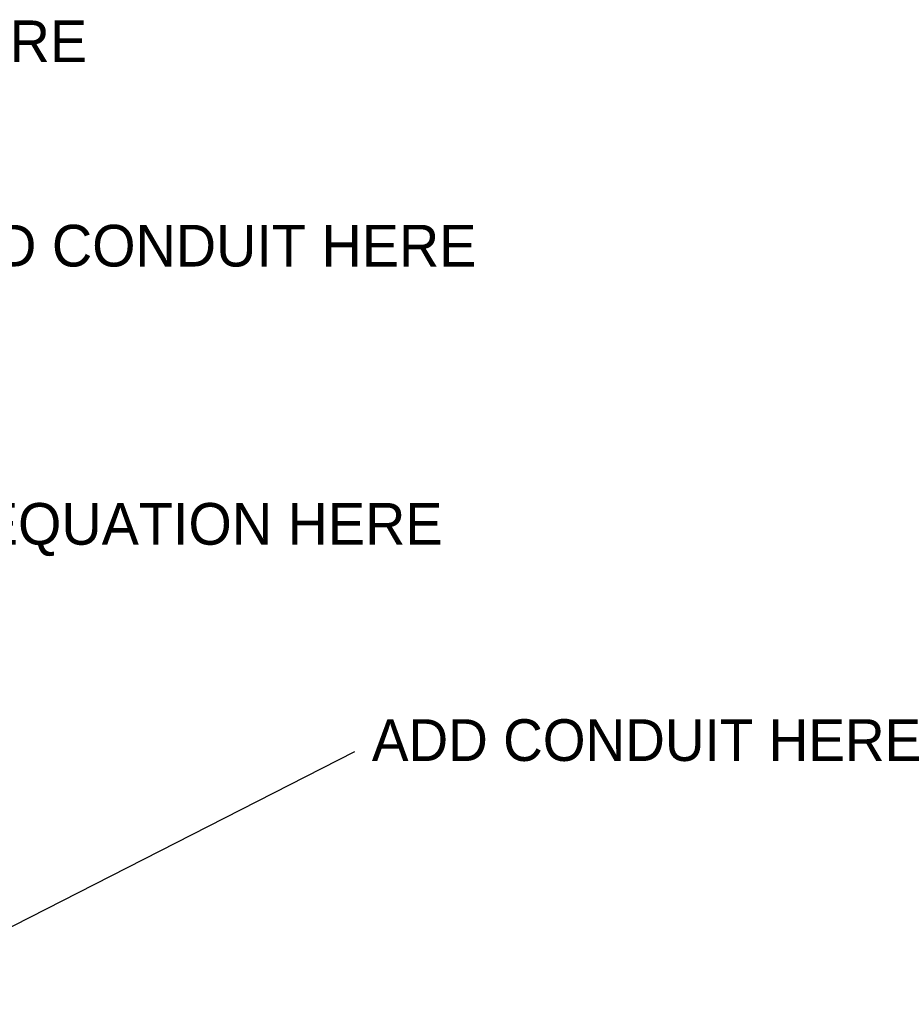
# Model space of a CAD drawing. Extents: x 2399984 to 2508823, y 556481 to 592637.
# Tile 81 of 158: x 2442924 to 2445238, y 559045 to 561627. Entities that reach past the tile are written whole.
import ezdxf

# ---------------------------------------------------------------- set-up
doc = ezdxf.new("R2010")
doc.units = 0
doc.header["$MEASUREMENT"] = 0
doc.layers.add('SC_Scratch1', color=7, linetype='Continuous', lineweight=0, plot=False)
doc.styles.add('Slanted-Normal LS 0.50', font='font31.shx', dxfattribs={"height": 0.14})

msp = doc.modelspace()

# ---------------------------------------------------------------- linework, layer by layer
at = {"layer": 'SC_Scratch1', "color": 2, "lineweight": 30}
msp.add_line((2442503.3, 559045), (2443802.9, 559708.1), dxfattribs=at)

# ---------------------------------------------------------------- texts
at = {"layer": 'SC_Scratch1', "color": 2, "lineweight": 30, "char_height": 109.375, "attachment_point": 1, "line_spacing_factor": 0.606, "style": 'Slanted-Normal LS 0.50'}
for insert in [(2441638.2, 561625.1), (2442659, 561089.1), (2443847.5, 559792.5)]:
    msp.add_mtext('ADD CONDUIT HERE', dxfattribs=dict(at, insert=insert))
at = {"layer": 'SC_Scratch1', "color": 3, "lineweight": 30, "insert": (2442147.6, 560359.6), "char_height": 109.375, "attachment_point": 1, "line_spacing_factor": 0.606, "style": 'Slanted-Normal LS 0.50'}
msp.add_mtext('STATION EQUATION HERE', dxfattribs=at)

doc.saveas('drawing.dxf')
